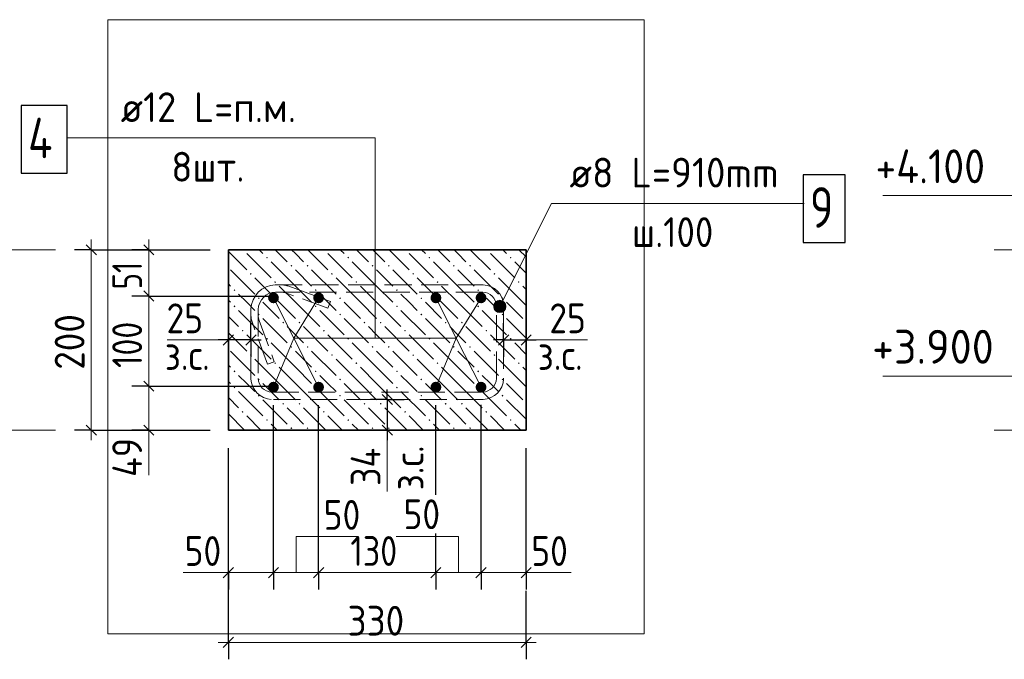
# Model space of a CAD drawing. Header units: millimetres. Extents: x 0 to 50400, y 0 to 35640.
# Tile 23 of 34: x 32481 to 41210, y 9747 to 15420. Entities that reach past the tile are written whole.
import ezdxf

# ---------------------------------------------------------------- set-up
doc = ezdxf.new("R2010")
doc.units = ezdxf.units.MM
doc.linetypes.add('______2', pattern=[324, 240, -84])
for name, color, linetype, lineweight in [('Standard', 7, 'Continuous', 25), ('ЖБ Перекрытие верхний уровень', 7, 'Continuous', 35), ('Размерная линия_ общее', 7, 'Continuous', 13), ('Тени', 7, 'Continuous', 13)]:
    doc.layers.add(name, color=color, linetype=linetype, lineweight=lineweight)
doc.layers.add('Поперечное армирование AW фон', color=7, linetype='______2', lineweight=13, true_color=0xa0a0a0)
doc.styles.add('ISOCPEUR', font='txt')

msp = doc.modelspace()

# ---------------------------------------------------------------- hatches: boundary and pattern name
at = {"layer": 'Standard', "linetype": 'Continuous', "lineweight": 13, "transparency": 33554687}
for points in [[(36791.5, 12880.3), (36708.5, 12921.9), (36689.6, 12901.1)], [(36782.8, 12906.4), (36734.5, 12930.6), (36708.5, 12921.9)], [(36782.8, 12906.4), (36708.5, 12921.9), (36791.5, 12880.3)], [(36734.5, 12930.6), (36782.8, 12906.4), (36762.1, 12925.2)], [(36786.2, 12852.8), (36689.6, 12901.1), (36684.3, 12873.6)], [(36786.2, 12852.8), (36684.3, 12873.6), (36767.3, 12832)], [(36767.3, 12832), (36684.3, 12873.6), (36693, 12847.5)], [(36791.5, 12880.3), (36689.6, 12901.1), (36786.2, 12852.8)], [(36767.3, 12832), (36693, 12847.5), (36741.3, 12823.3)], [(36741.3, 12823.3), (36693, 12847.5), (36713.7, 12828.7)]]:
    msp.add_hatch(color=7, dxfattribs=at).paths.add_polyline_path(points)
at = {"layer": 'ЖБ Перекрытие верхний уровень', "linetype": 'Continuous', "lineweight": 18, "transparency": 33554687}
for points in [[(34463.4, 13379.5), (34457.5, 13373.6), (34451.6, 13379.5)], [(35183.4, 13379.5), (35177.5, 13373.6), (35171.6, 13379.5)], [(35903.4, 13379.5), (35897.5, 13373.6), (35891.6, 13379.5)], [(36623.4, 13379.5), (36617.5, 13373.6), (36611.6, 13379.5)], [(34665.7, 13309.4), (34673.5, 13317.2), (34681.3, 13309.4), (34673.5, 13301.6)], [(35385.7, 13309.4), (35393.5, 13317.2), (35401.3, 13309.4), (35393.5, 13301.6)], [(36105.7, 13309.4), (36113.5, 13317.2), (36121.3, 13309.4), (36113.5, 13301.6)], [(36825.7, 13309.4), (36833.5, 13317.2), (36841.3, 13309.4), (36833.5, 13301.6)], [(34881.7, 13237.4), (34889.5, 13245.2), (34897.3, 13237.4), (34889.5, 13229.6)], [(35025.7, 13237.4), (35033.5, 13245.2), (35041.3, 13237.4), (35033.5, 13229.6)], [(35601.7, 13237.4), (35609.5, 13245.2), (35617.3, 13237.4), (35609.5, 13229.6)], [(35745.7, 13237.4), (35753.5, 13245.2), (35761.3, 13237.4), (35753.5, 13229.6)], [(36321.7, 13237.4), (36329.5, 13245.2), (36337.3, 13237.4), (36329.5, 13229.6)], [(36465.7, 13237.4), (36473.5, 13245.2), (36481.3, 13237.4), (36473.5, 13229.6)], [(34521.7, 13165.4), (34529.5, 13173.2), (34537.3, 13165.4), (34529.5, 13157.6)], [(34737.7, 13093.4), (34745.5, 13101.2), (34753.3, 13093.4), (34745.5, 13085.6)], [(35241.7, 13165.4), (35249.5, 13173.2), (35257.3, 13165.4), (35249.5, 13157.6)], [(35457.7, 13093.4), (35465.5, 13101.2), (35473.3, 13093.4), (35465.5, 13085.6)], [(35961.7, 13165.4), (35969.5, 13173.2), (35977.3, 13165.4), (35969.5, 13157.6)], [(36177.7, 13093.4), (36185.5, 13101.2), (36193.3, 13093.4), (36185.5, 13085.6)], [(36681.7, 13165.4), (36689.5, 13173.2), (36697.3, 13165.4), (36689.5, 13157.6)], [(36897.7, 13093.4), (36905.5, 13101.2), (36913.3, 13093.4), (36905.5, 13085.6)], [(34377.7, 13021.4), (34385.5, 13029.2), (34393.3, 13021.4), (34385.5, 13013.6)], [(35097.7, 13021.4), (35105.5, 13029.2), (35113.3, 13021.4), (35105.5, 13013.6)], [(35817.7, 13021.4), (35825.5, 13029.2), (35833.3, 13021.4), (35825.5, 13013.6)], [(36537.7, 13021.4), (36545.5, 13029.2), (36553.3, 13021.4), (36545.5, 13013.6)], [(34593.7, 12949.4), (34601.5, 12957.2), (34609.3, 12949.4), (34601.5, 12941.6)], [(35313.7, 12949.4), (35321.5, 12957.2), (35329.3, 12949.4), (35321.5, 12941.6)], [(36033.7, 12949.4), (36041.5, 12957.2), (36049.3, 12949.4), (36041.5, 12941.6)], [(36753.7, 12949.4), (36761.5, 12957.2), (36769.3, 12949.4), (36761.5, 12941.6)], [(34377.7, 12877.4), (34385.5, 12885.2), (34393.3, 12877.4), (34385.5, 12869.6)], [(35097.7, 12877.4), (35105.5, 12885.2), (35113.3, 12877.4), (35105.5, 12869.6)], [(35817.7, 12877.4), (35825.5, 12885.2), (35833.3, 12877.4), (35825.5, 12869.6)], [(36537.7, 12877.4), (36545.5, 12885.2), (36553.3, 12877.4), (36545.5, 12869.6)], [(34593.7, 12805.4), (34601.5, 12813.2), (34609.3, 12805.4), (34601.5, 12797.6)], [(35313.7, 12805.4), (35321.5, 12813.2), (35329.3, 12805.4), (35321.5, 12797.6)], [(36033.7, 12805.4), (36041.5, 12813.2), (36049.3, 12805.4), (36041.5, 12797.6)], [(36753.7, 12805.4), (36761.5, 12813.2), (36769.3, 12805.4), (36761.5, 12797.6)], [(34449.7, 12661.4), (34457.5, 12669.2), (34465.3, 12661.4), (34457.5, 12653.6)], [(34809.7, 12733.4), (34817.5, 12741.2), (34825.3, 12733.4), (34817.5, 12725.6)], [(34953.7, 12733.4), (34961.5, 12741.2), (34969.3, 12733.4), (34961.5, 12725.6)], [(35169.7, 12661.4), (35177.5, 12669.2), (35185.3, 12661.4), (35177.5, 12653.6)], [(35529.7, 12733.4), (35537.5, 12741.2), (35545.3, 12733.4), (35537.5, 12725.6)], [(35673.7, 12733.4), (35681.5, 12741.2), (35689.3, 12733.4), (35681.5, 12725.6)], [(35889.7, 12661.4), (35897.5, 12669.2), (35905.3, 12661.4), (35897.5, 12653.6)], [(36249.7, 12733.4), (36257.5, 12741.2), (36265.3, 12733.4), (36257.5, 12725.6)], [(36393.7, 12733.4), (36401.5, 12741.2), (36409.3, 12733.4), (36401.5, 12725.6)], [(36609.7, 12661.4), (36617.5, 12669.2), (36625.3, 12661.4), (36617.5, 12653.6)], [(36969.7, 12733.4), (36971, 12734.7), (36971, 12732)], [(34665.7, 12589.4), (34673.5, 12597.2), (34681.3, 12589.4), (34673.5, 12581.6)], [(35385.7, 12589.4), (35393.5, 12597.2), (35401.3, 12589.4), (35393.5, 12581.6)], [(36105.7, 12589.4), (36113.5, 12597.2), (36121.3, 12589.4), (36113.5, 12581.6)], [(36825.7, 12589.4), (36833.5, 12597.2), (36841.3, 12589.4), (36833.5, 12581.6)], [(34881.7, 12517.4), (34889.5, 12525.2), (34897.3, 12517.4), (34889.5, 12509.6)], [(35025.7, 12517.4), (35033.5, 12525.2), (35041.3, 12517.4), (35033.5, 12509.6)], [(35601.7, 12517.4), (35609.5, 12525.2), (35617.3, 12517.4), (35609.5, 12509.6)], [(35745.7, 12517.4), (35753.5, 12525.2), (35761.3, 12517.4), (35753.5, 12509.6)], [(36321.7, 12517.4), (36329.5, 12525.2), (36337.3, 12517.4), (36329.5, 12509.6)], [(36465.7, 12517.4), (36473.5, 12525.2), (36481.3, 12517.4), (36473.5, 12509.6)], [(34521.7, 12445.4), (34529.5, 12453.2), (34537.3, 12445.4), (34529.5, 12437.6)], [(35241.7, 12445.4), (35249.5, 12453.2), (35257.3, 12445.4), (35249.5, 12437.6)], [(35961.7, 12445.4), (35969.5, 12453.2), (35977.3, 12445.4), (35969.5, 12437.6)], [(36681.7, 12445.4), (36689.5, 12453.2), (36697.3, 12445.4), (36689.5, 12437.6)], [(34377.7, 12301.4), (34385.5, 12309.2), (34393.3, 12301.4), (34385.5, 12293.6)], [(34737.7, 12373.4), (34745.5, 12381.2), (34753.3, 12373.4), (34745.5, 12365.6)], [(35097.7, 12301.4), (35105.5, 12309.2), (35113.3, 12301.4), (35105.5, 12293.6)], [(35457.7, 12373.4), (35465.5, 12381.2), (35473.3, 12373.4), (35465.5, 12365.6)], [(35817.7, 12301.4), (35825.5, 12309.2), (35833.3, 12301.4), (35825.5, 12293.6)], [(36177.7, 12373.4), (36185.5, 12381.2), (36193.3, 12373.4), (36185.5, 12365.6)], [(36537.7, 12301.4), (36545.5, 12309.2), (36553.3, 12301.4), (36545.5, 12293.6)], [(36897.7, 12373.4), (36905.5, 12381.2), (36913.3, 12373.4), (36905.5, 12365.6)], [(34593.7, 12229.4), (34601.5, 12237.2), (34609.3, 12229.4), (34601.5, 12221.6)], [(35313.7, 12229.4), (35321.5, 12237.2), (35329.3, 12229.4), (35321.5, 12221.6)], [(36033.7, 12229.4), (36041.5, 12237.2), (36049.3, 12229.4), (36041.5, 12221.6)], [(36753.7, 12229.4), (36761.5, 12237.2), (36769.3, 12229.4), (36761.5, 12221.6)], [(34377.7, 12157.4), (34385.5, 12165.2), (34393.3, 12157.4), (34385.5, 12149.6)], [(35097.7, 12157.4), (35105.5, 12165.2), (35113.3, 12157.4), (35105.5, 12149.6)], [(35817.7, 12157.4), (35825.5, 12165.2), (35833.3, 12157.4), (35825.5, 12149.6)], [(36537.7, 12157.4), (36545.5, 12165.2), (36553.3, 12157.4), (36545.5, 12149.6)], [(34593.7, 12085.4), (34601.5, 12093.2), (34609.3, 12085.4), (34601.5, 12077.6)], [(35313.7, 12085.4), (35321.5, 12093.2), (35329.3, 12085.4), (35321.5, 12077.6)], [(36033.7, 12085.4), (36041.5, 12093.2), (36049.3, 12085.4), (36041.5, 12077.6)], [(36753.7, 12085.4), (36761.5, 12093.2), (36769.3, 12085.4), (36761.5, 12077.6)], [(34809.7, 12013.4), (34817.5, 12021.2), (34825.3, 12013.4), (34817.5, 12005.6)], [(34953.7, 12013.4), (34961.5, 12021.2), (34969.3, 12013.4), (34961.5, 12005.6)], [(35529.7, 12013.4), (35537.5, 12021.2), (35545.3, 12013.4), (35537.5, 12005.6)], [(35673.7, 12013.4), (35681.5, 12021.2), (35689.3, 12013.4), (35681.5, 12005.6)], [(36249.7, 12013.4), (36257.5, 12021.2), (36265.3, 12013.4), (36257.5, 12005.6)], [(36393.7, 12013.4), (36401.5, 12021.2), (36409.3, 12013.4), (36401.5, 12005.6)], [(36969.7, 12013.4), (36971, 12014.7), (36971, 12012)], [(34449.7, 11941.4), (34457.5, 11949.2), (34465.3, 11941.4), (34457.5, 11933.6)], [(34665.7, 11869.4), (34673.5, 11877.2), (34681.3, 11869.4), (34673.5, 11861.6)], [(35169.7, 11941.4), (35177.5, 11949.2), (35185.3, 11941.4), (35177.5, 11933.6)], [(35385.7, 11869.4), (35393.5, 11877.2), (35401.3, 11869.4), (35393.5, 11861.6)], [(35889.7, 11941.4), (35897.5, 11949.2), (35905.3, 11941.4), (35897.5, 11933.6)], [(36105.7, 11869.4), (36113.5, 11877.2), (36121.3, 11869.4), (36113.5, 11861.6)], [(36609.7, 11941.4), (36617.5, 11949.2), (36625.3, 11941.4), (36617.5, 11933.6)], [(36825.7, 11869.4), (36833.5, 11877.2), (36841.3, 11869.4), (36833.5, 11861.6)], [(34881.7, 11797.4), (34889.5, 11805.2), (34897.3, 11797.4), (34889.5, 11789.6)], [(35025.7, 11797.4), (35033.5, 11805.2), (35041.3, 11797.4), (35033.5, 11789.6)], [(35601.7, 11797.4), (35609.5, 11805.2), (35617.3, 11797.4), (35609.5, 11789.6)], [(35745.7, 11797.4), (35753.5, 11805.2), (35761.3, 11797.4), (35753.5, 11789.6)], [(36321.7, 11797.4), (36329.5, 11805.2), (36337.3, 11797.4), (36329.5, 11789.6)], [(36465.7, 11797.4), (36473.5, 11805.2), (36481.3, 11797.4), (36473.5, 11789.6)]]:
    msp.add_hatch(color=7, dxfattribs=at).paths.add_polyline_path(points, flags=16)
at = {"layer": 'Тени', "linetype": 'Continuous', "lineweight": 13, "transparency": 33554687}
for points in [[(34779, 12952.9), (34775.4, 12971.3), (34765, 12986.9), (34749.4, 12997.3), (34731, 13000.9), (34712.7, 12997.3), (34697.1, 12986.9), (34686.7, 12971.3), (34683.1, 12952.9), (34686.7, 12934.6), (34697.1, 12919), (34712.7, 12908.6), (34731, 12904.9), (34749.4, 12908.6), (34765, 12919), (34775.4, 12934.6)], [(35179.1, 12952.9), (35175.4, 12971.3), (35165, 12986.9), (35149.4, 12997.3), (35131, 13000.9), (35112.7, 12997.3), (35097.1, 12986.9), (35086.7, 12971.3), (35083.1, 12952.9), (35086.7, 12934.6), (35097.1, 12919), (35112.7, 12908.6), (35131, 12904.9), (35149.4, 12908.6), (35165, 12919), (35175.4, 12934.6)], [(36219.1, 12952.9), (36215.4, 12971.3), (36205, 12986.9), (36189.4, 12997.3), (36171.1, 13000.9), (36152.7, 12997.3), (36137.1, 12986.9), (36126.7, 12971.3), (36123.1, 12952.9), (36126.7, 12934.6), (36137.1, 12919), (36152.7, 12908.6), (36171.1, 12904.9), (36189.4, 12908.6), (36205, 12919), (36215.4, 12934.6)], [(36619.1, 12952.9), (36615.4, 12971.3), (36605, 12986.9), (36589.4, 12997.3), (36571.1, 13000.9), (36552.7, 12997.3), (36537.1, 12986.9), (36526.7, 12971.3), (36523.1, 12952.9), (36526.7, 12934.6), (36537.1, 12919), (36552.7, 12908.6), (36571.1, 12904.9), (36589.4, 12908.6), (36605, 12919), (36615.4, 12934.6)], [(34779, 12160.9), (34775.4, 12179.3), (34765, 12194.9), (34749.4, 12205.3), (34731, 12208.9), (34712.7, 12205.3), (34697.1, 12194.9), (34686.7, 12179.3), (34683.1, 12160.9), (34686.7, 12142.6), (34697.1, 12127), (34712.7, 12116.6), (34731, 12112.9), (34749.4, 12116.6), (34765, 12127), (34775.4, 12142.6)], [(35179.1, 12160.9), (35175.4, 12179.3), (35165, 12194.9), (35149.4, 12205.3), (35131, 12208.9), (35112.7, 12205.3), (35097.1, 12194.9), (35086.7, 12179.3), (35083.1, 12160.9), (35086.7, 12142.6), (35097.1, 12127), (35112.7, 12116.6), (35131, 12112.9), (35149.4, 12116.6), (35165, 12127), (35175.4, 12142.6)], [(36219.1, 12160.9), (36215.4, 12179.3), (36205, 12194.9), (36189.4, 12205.3), (36171.1, 12208.9), (36152.7, 12205.3), (36137.1, 12194.9), (36126.7, 12179.3), (36123.1, 12160.9), (36126.7, 12142.6), (36137.1, 12127), (36152.7, 12116.6), (36171.1, 12112.9), (36189.4, 12116.6), (36205, 12127), (36215.4, 12142.6)], [(36619.1, 12160.9), (36615.4, 12179.3), (36605, 12194.9), (36589.4, 12205.3), (36571.1, 12208.9), (36552.7, 12205.3), (36537.1, 12194.9), (36526.7, 12179.3), (36523.1, 12160.9), (36526.7, 12142.6), (36537.1, 12127), (36552.7, 12116.6), (36571.1, 12112.9), (36589.4, 12116.6), (36605, 12127), (36615.4, 12142.6)]]:
    msp.add_hatch(color=7, dxfattribs=at).paths.add_polyline_path(points)

# ---------------------------------------------------------------- linework, layer by layer
at = {"layer": 'Standard', "color": 7, "linetype": 'Continuous', "lineweight": 13, "transparency": 33554687}
for p, q in [((35631.1, 14370.7), (32903.1, 14370.7)), ((35631.1, 12596.4), (35631.1, 14370.7)), ((31999.6, 13379.5), (32799.6, 13379.5)), ((41119.6, 13379.5), (41919.6, 13379.5)), ((34911.1, 12596.4), (34731.1, 12952.9)), ((34911.1, 12596.4), (35131.1, 12952.9)), ((36351.1, 12596.4), (36171.1, 12952.9)), ((36351.1, 12596.4), (36571.1, 12952.9)), ((36762.1, 12925.2), (36762.1, 12925.2)), ((36689.6, 12901.1), (36689.6, 12901.1)), ((36786.2, 12852.8), (36786.2, 12852.8)), ((36713.7, 12828.7), (36713.7, 12828.7)), ((34331.1, 12579.5), (33787.1, 12579.5)), ((34911.1, 12596.4), (34731.1, 12160.9)), ((35131.1, 12160.9), (34911.1, 12596.4)), ((36351.1, 12596.4), (34911.1, 12596.4)), ((36351.1, 12596.4), (36171.1, 12160.9)), ((36571.1, 12160.9), (36351.1, 12596.4)), ((36971.1, 12579.5), (37515, 12579.5)), ((31999.6, 11779.5), (32799.6, 11779.5)), ((33626.2, 11779.5), (33626.2, 11379.5)), ((35740, 11235.4), (35740, 11779.5)), ((41119.6, 11779.5), (41919.6, 11779.5)), ((34930.8, 10515.8), (34930.8, 10835.8)), ((34930.8, 10835.8), (35482.8, 10835.8)), ((36371.3, 10835.8), (35819.3, 10835.8)), ((36371.3, 10515.8), (36371.3, 10835.8)), ((34331, 10515.8), (33931, 10515.8)), ((36971.1, 10515.8), (37371.1, 10515.8))]:
    msp.add_line(p, q, dxfattribs=at)
at = {"layer": 'Standard', "color": 254, "linetype": 'Continuous', "lineweight": 13, "true_color": 0xc4c4ff, "transparency": 33554687}
msp.add_lwpolyline([(33262.4, 9973.9), (38017.1, 9973.9), (38017.1, 15419.7), (33262.4, 15419.7), (33262.4, 9973.9)], dxfattribs=at)
at = {"layer": 'Standard', "color": 7, "linetype": 'Continuous', "lineweight": 13, "transparency": 33554687}
for points in [[(41359.6, 13379.5), (41359.6, 13859.5), (40131.6, 13859.5)], [(39435.2, 13790.8), (37195.2, 13790.8), (36737.9, 12877)], [(41359.6, 11779.5), (41359.6, 12259.5), (40131.6, 12259.5)]]:
    msp.add_lwpolyline(points, dxfattribs=at)
msp.add_circle((36737.9, 12877), 54, dxfattribs=at)
at = {"layer": 'ЖБ Перекрытие верхний уровень', "color": 7, "linetype": 'Continuous', "lineweight": 35, "transparency": 33554687}
for p, q in [((34331, 13379.5), (34331, 11779.5)), ((36971, 13379.5), (34331, 13379.5)), ((36971, 11779.5), (36971, 13379.5)), ((34331, 11779.5), (36971, 11779.5))]:
    msp.add_line(p, q, dxfattribs=at)
at = {"layer": 'ЖБ Перекрытие верхний уровень', "color": 9, "linetype": 'Continuous', "lineweight": 18, "true_color": 0xc7c7c7, "transparency": 33554687}
for p, q in [((34331, 13363.8), (34493.5, 13201.4)), ((34603.4, 13379.5), (34637.5, 13345.4)), ((34747.4, 13379.5), (34853.5, 13273.4)), ((34925.5, 13345.4), (34891.4, 13379.5)), ((35035.4, 13379.5), (35213.5, 13201.4)), ((35323.4, 13379.5), (35357.5, 13345.4)), ((35467.4, 13379.5), (35573.5, 13273.4)), ((35645.5, 13345.4), (35611.4, 13379.5)), ((35755.4, 13379.5), (35933.5, 13201.4)), ((36043.4, 13379.5), (36077.5, 13345.4)), ((36187.4, 13379.5), (36293.5, 13273.4)), ((36365.5, 13345.4), (36331.4, 13379.5)), ((36475.4, 13379.5), (36653.5, 13201.4)), ((36763.4, 13379.5), (36797.5, 13345.4)), ((36907.4, 13379.5), (36971, 13315.8)), ((34493.5, 13345.4), (34709.5, 13129.4)), ((34925.5, 13057.4), (34709.5, 13273.4)), ((34997.5, 13273.4), (34925.5, 13345.4)), ((35213.5, 13345.4), (35429.5, 13129.4)), ((35645.5, 13057.4), (35429.5, 13273.4)), ((35717.5, 13273.4), (35645.5, 13345.4)), ((35933.5, 13345.4), (36149.5, 13129.4)), ((36365.5, 13057.4), (36149.5, 13273.4)), ((36437.5, 13273.4), (36365.5, 13345.4)), ((36653.5, 13345.4), (36869.5, 13129.4)), ((36971, 13171.8), (36869.5, 13273.4)), ((34349.5, 13201.4), (34565.5, 12985.4)), ((34925.5, 13201.4), (35069.5, 13057.4)), ((35069.5, 13201.4), (35285.5, 12985.4)), ((35645.5, 13201.4), (35789.5, 13057.4)), ((35789.5, 13201.4), (36005.5, 12985.4)), ((36365.5, 13201.4), (36509.5, 13057.4)), ((36509.5, 13201.4), (36725.5, 12985.4)), ((34781.5, 12913.4), (34565.5, 13129.4)), ((35501.5, 12913.4), (35285.5, 13129.4)), ((36221.5, 12913.4), (36005.5, 13129.4)), ((36941.5, 12913.4), (36725.5, 13129.4)), ((34331, 13075.8), (34349.5, 13057.4)), ((34781.5, 13057.4), (34925.5, 12913.4)), ((34925.5, 13057.4), (35069.5, 12913.4)), ((35501.5, 13057.4), (35645.5, 12913.4)), ((35645.5, 13057.4), (35789.5, 12913.4)), ((36221.5, 13057.4), (36365.5, 12913.4)), ((36365.5, 13057.4), (36509.5, 12913.4)), ((36941.5, 13057.4), (36971, 13027.8)), ((34331, 12931.8), (34349.5, 12913.4)), ((34493.5, 12913.4), (34421.5, 12985.4)), ((35213.5, 12913.4), (35141.5, 12985.4)), ((35933.5, 12913.4), (35861.5, 12985.4)), ((36653.5, 12913.4), (36581.5, 12985.4)), ((34421.5, 12841.4), (34637.5, 12625.4)), ((34565.5, 12841.4), (34493.5, 12913.4)), ((34637.5, 12913.4), (34781.5, 12769.4)), ((34781.5, 12913.4), (34925.5, 12769.4)), ((34925.5, 12913.4), (35141.5, 12697.4)), ((35141.5, 12841.4), (35357.5, 12625.4)), ((35285.5, 12841.4), (35213.5, 12913.4)), ((35357.5, 12913.4), (35501.5, 12769.4)), ((35501.5, 12913.4), (35645.5, 12769.4)), ((35645.5, 12913.4), (35861.5, 12697.4)), ((35861.5, 12841.4), (36077.5, 12625.4)), ((36005.5, 12841.4), (35933.5, 12913.4)), ((36077.5, 12913.4), (36221.5, 12769.4)), ((36221.5, 12913.4), (36365.5, 12769.4)), ((36365.5, 12913.4), (36581.5, 12697.4)), ((36581.5, 12841.4), (36797.5, 12625.4)), ((36725.5, 12841.4), (36653.5, 12913.4)), ((36797.5, 12913.4), (36941.5, 12769.4)), ((36941.5, 12913.4), (36971, 12883.8)), ((34331, 12787.8), (34421.5, 12697.4)), ((34637.5, 12769.4), (34853.5, 12553.4)), ((35357.5, 12769.4), (35573.5, 12553.4)), ((36077.5, 12769.4), (36293.5, 12553.4)), ((36797.5, 12769.4), (36971, 12595.8)), ((34925.5, 12625.4), (34853.5, 12697.4)), ((34997.5, 12697.4), (35213.5, 12481.4)), ((35645.5, 12625.4), (35573.5, 12697.4)), ((35717.5, 12697.4), (35933.5, 12481.4)), ((36365.5, 12625.4), (36293.5, 12697.4)), ((36437.5, 12697.4), (36653.5, 12481.4)), ((34331, 12643.8), (34493.5, 12481.4)), ((34493.5, 12625.4), (34709.5, 12409.4)), ((34997.5, 12553.4), (34925.5, 12625.4)), ((35213.5, 12625.4), (35429.5, 12409.4)), ((35717.5, 12553.4), (35645.5, 12625.4)), ((35933.5, 12625.4), (36149.5, 12409.4)), ((36437.5, 12553.4), (36365.5, 12625.4)), ((36653.5, 12625.4), (36869.5, 12409.4)), ((34925.5, 12337.4), (34709.5, 12553.4)), ((35645.5, 12337.4), (35429.5, 12553.4)), ((36365.5, 12337.4), (36149.5, 12553.4)), ((36971, 12451.8), (36869.5, 12553.4)), ((34349.5, 12481.4), (34565.5, 12265.4)), ((34781.5, 12193.4), (34565.5, 12409.4)), ((34925.5, 12481.4), (35069.5, 12337.4)), ((35069.5, 12481.4), (35285.5, 12265.4)), ((35501.5, 12193.4), (35285.5, 12409.4)), ((35645.5, 12481.4), (35789.5, 12337.4)), ((35789.5, 12481.4), (36005.5, 12265.4)), ((36221.5, 12193.4), (36005.5, 12409.4)), ((36365.5, 12481.4), (36509.5, 12337.4)), ((36509.5, 12481.4), (36725.5, 12265.4)), ((36941.5, 12193.4), (36725.5, 12409.4)), ((34331, 12355.8), (34349.5, 12337.4)), ((34781.5, 12337.4), (34925.5, 12193.4)), ((34925.5, 12337.4), (35069.5, 12193.4)), ((35501.5, 12337.4), (35645.5, 12193.4)), ((35645.5, 12337.4), (35789.5, 12193.4)), ((36221.5, 12337.4), (36365.5, 12193.4)), ((36365.5, 12337.4), (36509.5, 12193.4)), ((36941.5, 12337.4), (36971, 12307.8)), ((34493.5, 12193.4), (34421.5, 12265.4)), ((35213.5, 12193.4), (35141.5, 12265.4)), ((35933.5, 12193.4), (35861.5, 12265.4)), ((36653.5, 12193.4), (36581.5, 12265.4)), ((34331, 12211.8), (34349.5, 12193.4)), ((34565.5, 12121.4), (34493.5, 12193.4)), ((34637.5, 12193.4), (34781.5, 12049.4)), ((34781.5, 12193.4), (34925.5, 12049.4)), ((34925.5, 12193.4), (35141.5, 11977.4)), ((35285.5, 12121.4), (35213.5, 12193.4)), ((35357.5, 12193.4), (35501.5, 12049.4)), ((35501.5, 12193.4), (35645.5, 12049.4)), ((35645.5, 12193.4), (35861.5, 11977.4)), ((36005.5, 12121.4), (35933.5, 12193.4)), ((36077.5, 12193.4), (36221.5, 12049.4)), ((36221.5, 12193.4), (36365.5, 12049.4)), ((36365.5, 12193.4), (36581.5, 11977.4)), ((36725.5, 12121.4), (36653.5, 12193.4)), ((36797.5, 12193.4), (36941.5, 12049.4)), ((36941.5, 12193.4), (36971, 12163.8)), ((34331, 12067.8), (34421.5, 11977.4)), ((34421.5, 12121.4), (34637.5, 11905.4)), ((34637.5, 12049.4), (34853.5, 11833.4)), ((35141.5, 12121.4), (35357.5, 11905.4)), ((35357.5, 12049.4), (35573.5, 11833.4)), ((35861.5, 12121.4), (36077.5, 11905.4)), ((36077.5, 12049.4), (36293.5, 11833.4)), ((36581.5, 12121.4), (36797.5, 11905.4)), ((36797.5, 12049.4), (36971, 11875.8)), ((34925.5, 11905.4), (34853.5, 11977.4)), ((34997.5, 11977.4), (35195.4, 11779.5)), ((35645.5, 11905.4), (35573.5, 11977.4)), ((35717.5, 11977.4), (35915.4, 11779.5)), ((36365.5, 11905.4), (36293.5, 11977.4)), ((36437.5, 11977.4), (36635.4, 11779.5)), ((34331, 11923.8), (34475.4, 11779.5)), ((34493.5, 11905.4), (34619.4, 11779.5)), ((34997.5, 11833.4), (34925.5, 11905.4)), ((35213.5, 11905.4), (35339.4, 11779.5)), ((35717.5, 11833.4), (35645.5, 11905.4)), ((35933.5, 11905.4), (36059.4, 11779.5)), ((36437.5, 11833.4), (36365.5, 11905.4)), ((36653.5, 11905.4), (36779.4, 11779.5)), ((34763.4, 11779.5), (34709.5, 11833.4)), ((35483.4, 11779.5), (35429.5, 11833.4)), ((36203.4, 11779.5), (36149.5, 11833.4)), ((36923.4, 11779.5), (36869.5, 11833.4))]:
    msp.add_line(p, q, dxfattribs=at)
at = {"layer": 'Поперечное армирование AW фон', "color": 7, "linetype": 'Continuous', "lineweight": 25, "transparency": 33554687}
msp.add_lwpolyline([(39427.1, 13442.7), (39799.1, 13442.7), (39799.1, 14042.7), (39427.1, 14042.7), (39427.1, 13442.7)], dxfattribs=at)
at = {"layer": 'Поперечное армирование AW фон', "color": 253, "linetype": '______2', "lineweight": 13, "true_color": 0xa0a0a0, "transparency": 33554687}
msp.add_lwpolyline([(34677.8, 12363.9), (34543.7, 12732.2), (34540.9, 12740.8), (34538.4, 12749.7), (34536.2, 12758.7), (34534.4, 12767.7), (34533, 12776.8), (34532, 12786), (34531.3, 12795.2), (34531, 12804.3), (34531, 12854.9), (34536.5, 12893.9), (34549.9, 12934.5), (34570.8, 12972), (34596.6, 13002.8), (34627.4, 13028.5), (34664.8, 13049.4), (34705.4, 13062.8), (34744.5, 13068.3), (36591.3, 13068.3), (36624.1, 13063.7), (36658.3, 13052.4), (36689.9, 13034.8), (36715.8, 13013.1), (36737.5, 12987.1), (36755.2, 12955.6), (36766.5, 12921.3), (36771, 12888.5), (36771, 12232), (36766.5, 12199.2), (36755.2, 12165), (36737.5, 12133.5), (36715.8, 12107.5), (36689.9, 12085.8), (36658.3, 12068.1), (36624.1, 12056.8), (36591.3, 12052.3), (34710.8, 12052.3), (34678, 12056.8), (34643.8, 12068.1), (34612.2, 12085.8), (34586.3, 12107.5), (34564.6, 12133.5), (34546.9, 12165), (34535.6, 12199.2), (34531, 12232), (34531, 12854.9), (34536.5, 12893.9), (34549.9, 12934.5), (34570.8, 12972), (34596.6, 13002.8), (34627.4, 13028.5), (34664.8, 13049.4), (34705.4, 13062.8), (34744.5, 13068.3), (34795.1, 13068.3), (34804.1, 13068), (34813.3, 13067.3), (34822.5, 13066.3), (34831.6, 13064.9), (34840.6, 13063.1), (34849.6, 13060.9), (34858.5, 13058.4), (34867.1, 13055.6), (35235.5, 12921.5), (35213.6, 12861.4), (34846.1, 12995.1), (34839.7, 12997.2), (34833.4, 12999), (34826.9, 13000.6), (34820.5, 13001.8), (34814, 13002.8), (34807.4, 13003.6), (34800.8, 13004.1), (34794.1, 13004.3), (34748.9, 13004.3), (34720, 13000.3), (34690.7, 12990.6), (34663.8, 12975.6), (34642, 12957.3), (34623.8, 12935.5), (34608.7, 12908.6), (34599.1, 12879.4), (34595, 12850.4), (34595, 12236.5), (34598.2, 12213.8), (34605.7, 12190.9), (34617.5, 12169.9), (34631.7, 12152.9), (34648.7, 12138.7), (34669.7, 12127), (34692.5, 12119.4), (34715.2, 12116.3), (36586.9, 12116.3), (36609.6, 12119.4), (36632.4, 12127), (36653.4, 12138.7), (36670.4, 12152.9), (36684.6, 12169.9), (36696.4, 12190.9), (36703.9, 12213.8), (36707.1, 12236.5), (36707.1, 12884.1), (36703.9, 12906.8), (36696.4, 12929.7), (36684.6, 12950.6), (36670.4, 12967.6), (36653.4, 12981.8), (36632.4, 12993.6), (36609.6, 13001.1), (36586.9, 13004.3), (34748.9, 13004.3), (34720, 13000.3), (34690.7, 12990.6), (34663.8, 12975.6), (34642, 12957.3), (34623.8, 12935.5), (34608.7, 12908.6), (34599.1, 12879.4), (34595, 12850.4), (34595, 12805.3), (34595.3, 12798.5), (34595.7, 12791.9), (34596.5, 12785.4), (34597.5, 12778.9), (34598.8, 12772.4), (34600.3, 12766), (34602.1, 12759.6), (34604.2, 12753.2), (34738, 12385.8), (34677.8, 12363.9)], dxfattribs=at)
at = {"layer": 'Размерная линия_ общее', "color": 7, "linetype": 'Continuous', "lineweight": 13, "transparency": 33554687}
for p, q in [((33115.7, 13379.5), (33115.7, 13469.5)), ((33626.2, 13379.5), (33626.2, 13469.5)), ((33626.2, 12968.9), (33626.2, 13379.5)), ((33626.2, 12168.9), (33626.2, 12968.9)), ((33626.2, 11779.5), (33626.2, 12168.9)), ((33115.7, 11779.5), (33115.7, 11689.5)), ((33626.2, 11779.5), (33626.2, 11689.5)), ((34331.1, 10515.8), (34241, 10515.8)), ((34331.1, 10515.8), (34731.1, 10515.8)), ((34731.1, 10515.8), (35131.1, 10515.8)), ((35131.1, 10515.8), (36171.1, 10515.8)), ((36171.1, 10515.8), (36571.1, 10515.8)), ((36571.1, 10515.8), (36971.1, 10515.8)), ((36971.1, 10515.8), (37061.1, 10515.8)), ((34331.1, 9897.4), (34241, 9897.4)), ((34331.1, 9897.4), (36971.1, 9897.4)), ((36971.1, 9897.4), (37061.1, 9897.4))]:
    msp.add_line(p, q, dxfattribs=at)
at = {"layer": 'Размерная линия_ общее', "color": 253, "linetype": 'Continuous', "lineweight": -3, "true_color": 0xa0a0a0, "transparency": 33554687}
for p, q in [((33115.7, 13379.5), (32965.7, 13379.5)), ((33115.7, 13379.5), (33265.7, 13379.5)), ((33626.2, 13379.5), (33476.2, 13379.5)), ((33626.2, 13379.5), (33776.2, 13379.5)), ((33626.2, 13379.5), (34171.1, 13379.5)), ((33626.2, 12968.9), (33476.2, 12968.9)), ((33626.2, 12968.9), (33776.2, 12968.9)), ((33626.2, 12968.9), (34706.6, 12968.9)), ((34331.1, 12579.5), (34331.1, 12729.4)), ((34531.1, 12579.5), (34531.1, 12729.4)), ((36771.1, 12579.5), (36771.1, 12729.4)), ((36971.1, 12579.5), (36971.1, 12729.4)), ((34331.1, 12579.5), (34331.1, 12429.4)), ((34531.1, 12579.5), (34531.1, 12429.4)), ((36771.1, 12579.5), (36771.1, 12429.4)), ((36971.1, 12579.5), (36971.1, 12429.4)), ((33626.2, 12168.9), (33476.2, 12168.9)), ((33626.2, 12168.9), (33776.2, 12168.9)), ((35740, 12051.4), (35590, 12051.4)), ((35740, 12051.4), (35890, 12051.4)), ((36171.1, 11205.2), (36171.1, 12000.9)), ((33115.7, 11779.5), (32965.7, 11779.5)), ((33115.7, 11779.5), (33265.7, 11779.5)), ((33115.7, 11779.5), (34171.1, 11779.5)), ((33626.2, 11779.5), (33476.2, 11779.5)), ((33626.2, 11779.5), (33776.2, 11779.5)), ((35740, 11779.5), (35590, 11779.5)), ((35740, 11779.5), (35890, 11779.5)), ((34331.1, 9897.4), (34331.1, 10675.8)), ((34331.1, 10515.8), (34331.1, 10665.8)), ((34731.1, 10515.8), (34731.1, 10665.8)), ((35131.1, 10515.8), (35131.1, 10665.8)), ((36171.1, 10515.8), (36171.1, 10665.8)), ((36571.1, 10515.8), (36571.1, 10665.8)), ((36971.1, 10515.8), (36971.1, 10665.8)), ((34331.1, 10515.8), (34331.1, 10365.8)), ((34731.1, 10515.8), (34731.1, 10365.8)), ((35131.1, 10515.8), (35131.1, 10365.8)), ((36171.1, 10515.8), (36171.1, 10365.8)), ((36571.1, 10515.8), (36571.1, 10365.8)), ((36971.1, 10515.8), (36971.1, 10365.8)), ((36971.1, 9897.4), (36971.1, 10355.8)), ((34331.1, 9897.4), (34331.1, 10047.4)), ((36971.1, 9897.4), (36971.1, 10047.4)), ((34331.1, 9897.4), (34331.1, 9747.4)), ((36971.1, 9897.4), (36971.1, 9747.4))]:
    msp.add_line(p, q, dxfattribs=at)
at = {"layer": 'Размерная линия_ общее', "color": 7, "linetype": 'Continuous', "lineweight": 25, "transparency": 33554687}
for p, q in [((33160.7, 13334.5), (33070.7, 13424.5)), ((33671.2, 13334.5), (33581.2, 13424.5)), ((33671.2, 12923.9), (33581.2, 13013.9)), ((34376.1, 12624.4), (34286, 12534.5)), ((34576.1, 12624.4), (34486, 12534.5)), ((36726, 12534.5), (36816.1, 12624.4)), ((36926, 12534.5), (37016.1, 12624.4)), ((33671.2, 12123.9), (33581.2, 12213.9)), ((35695, 12096.4), (35785, 12006.5)), ((33160.7, 11734.5), (33070.7, 11824.5)), ((33671.2, 11734.5), (33581.2, 11824.5)), ((35695, 11824.5), (35785, 11734.5)), ((34286, 10470.8), (34376.1, 10560.8)), ((34686, 10470.8), (34776.1, 10560.8)), ((35086, 10470.8), (35176.1, 10560.8)), ((36126, 10470.8), (36216.1, 10560.8)), ((36526, 10470.8), (36616.1, 10560.8)), ((36926, 10470.8), (37016.1, 10560.8)), ((34286, 9852.4), (34376.1, 9942.4)), ((36926, 9852.4), (37016.1, 9942.4))]:
    msp.add_line(p, q, dxfattribs=at)
at = {"layer": 'Размерная линия_ общее', "color": 7, "linetype": 'Continuous', "lineweight": -3, "transparency": 33554687}
for p, q in [((34331.1, 12579.5), (34241, 12579.5)), ((34531.1, 12579.5), (34331.1, 12579.5)), ((34531.1, 12579.5), (34621.1, 12579.5)), ((36771.1, 12579.5), (36681, 12579.5)), ((36771.1, 12579.5), (36971.1, 12579.5)), ((36971.1, 12579.5), (37061.1, 12579.5)), ((35740, 12051.4), (35740, 12141.4)), ((35740, 12051.4), (35740, 11779.5)), ((35740, 11779.5), (35740, 11689.4))]:
    msp.add_line(p, q, dxfattribs=at)
at = {"layer": 'Размерная линия_ общее', "color": 253, "linetype": 'Continuous', "lineweight": -3, "true_color": 0xa0a0a0, "transparency": 33554687}
for points in [[(33115.7, 13379.5), (33912.7, 13379.5), (33912.7, 13379.5), (34171.1, 13379.5)], [(33626.2, 12168.9), (34188.5, 12168.9), (34188.5, 12168.9), (34706.6, 12168.9)], [(34731.1, 10515.8), (34731.1, 10536.2), (34731.1, 10536.2), (34731.1, 10536.2), (34731.1, 10536.2), (34731.1, 10675.2), (34731.1, 10675.2), (34731.1, 10751), (34731.1, 10751), (34731.1, 11795.9), (34731.1, 11795.9), (34731.1, 12000.9)], [(35131.1, 10515.8), (35131.1, 10536.2), (35131.1, 10536.2), (35131.1, 10536.2), (35131.1, 10536.2), (35131.1, 10742.3), (35131.1, 10742.3), (35131.1, 10854.8), (35131.1, 10854.8), (35131.1, 12000.9)], [(36571.1, 10515.8), (36571.1, 10536.2), (36571.1, 10536.2), (36571.1, 12003.5)], [(33626.2, 11779.5), (33919.5, 11779.5), (33919.5, 11779.5), (34171.1, 11779.5)], [(34331.1, 10515.8), (34331.1, 10536.2), (34331.1, 10536.2), (34331.1, 10536.2), (34331.1, 10536.2), (34331.1, 10608), (34331.1, 10608), (34331.1, 10647.2), (34331.1, 10647.2), (34331.1, 11187.2), (34331.1, 11187.2), (34331.1, 11619.5)], [(36971.1, 10515.8), (36971.1, 10536.2), (36971.1, 10536.2), (36971.1, 11619.5)], [(36171.1, 10515.8), (36171.1, 10536.2), (36171.1, 10536.2), (36171.1, 10862)]]:
    msp.add_lwpolyline(points, dxfattribs=at)
at = {"layer": 'Размерная линия_ общее', "color": 7, "linetype": 'Continuous', "lineweight": 13, "transparency": 33554687}
msp.add_lwpolyline([(33115.7, 11779.5), (33115.7, 12246.8), (33115.7, 12246.8), (33115.7, 13379.5)], dxfattribs=at)
at = {"layer": 'Тени', "color": 7, "linetype": 'Continuous', "lineweight": 25, "transparency": 33554687}
msp.add_lwpolyline([(32495.1, 14058.7), (32903.1, 14058.7), (32903.1, 14658.7), (32495.1, 14658.7), (32495.1, 14058.7)], dxfattribs=at)

# ---------------------------------------------------------------- texts
at = {"layer": 'Standard', "color": 7, "linetype": 'Continuous', "lineweight": 25, "transparency": 33554687, "char_height": 300, "attachment_point": 7, "style": 'ISOCPEUR'}
for s, insert, width in [('\\W0.90;+4.100', (40067.6, 13969.4), 1244.552), ('\\W0.95;+3.900', (40037.5, 12369.4), 1281.445)]:
    msp.add_mtext(s, dxfattribs=dict(at, insert=insert, width=width))
at = {"layer": 'Поперечное армирование AW фон', "color": 7, "linetype": 'Continuous', "lineweight": 13, "transparency": 33554687, "attachment_point": 7, "style": 'ISOCPEUR'}
for s, insert, char_height, width in [('\\W0.95;ø8 L=910mm ', (37355.2, 13931.6), 264, 2210.408), ('\\W0.78;9', (39487.1, 13574.7), 360, 391.688)]:
    msp.add_mtext(s, dxfattribs=dict(at, insert=insert, char_height=char_height, width=width))
at = {"layer": 'Поперечное армирование AW фон', "color": 7, "linetype": '______2', "lineweight": 13, "transparency": 33554687, "insert": (37909.6, 13403.6), "char_height": 264, "width": 1095.488, "attachment_point": 7, "style": 'ISOCPEUR'}
msp.add_mtext('\\W0.90;ш.100 ', dxfattribs=at)
at = {"layer": 'Размерная линия_ общее', "color": 7, "linetype": 'Continuous', "lineweight": 25, "transparency": 33554687, "char_height": 264, "attachment_point": 7, "rotation": 90, "style": 'ISOCPEUR'}
for s, insert, width in [('\\W0.75;51', (33566.2, 13029), 415.6), ('\\W0.91;200', (33055.7, 12315.4), 674.386), ('\\W0.83;100', (33566.2, 12331.3), 610.286), ('\\W0.88;49', (33566.2, 11364.9), 512.156), ('\\W0.90;з.с.', (36061.2, 11246), 607.122), ('\\W0.88;34', (35680, 11284.8), 512.156)]:
    msp.add_mtext(s, dxfattribs=dict(at, insert=insert, width=width))
at = {"layer": 'Размерная линия_ общее', "color": 7, "linetype": 'Continuous', "lineweight": 25, "transparency": 33554687, "char_height": 264, "attachment_point": 7, "style": 'ISOCPEUR'}
for s, insert, width in [('\\W0.87;25', (33782.9, 12639.4), 484.709), ('\\W0.87;25', (37176.1, 12639.4), 484.709), ('\\W0.90;з.с.', (33767.2, 12313.5), 607.122), ('\\W0.90;з.с.', (37072.9, 12313.5), 607.122), ('\\W0.87;50', (35176.1, 10895.8), 484.709), ('\\W0.87;50', (35883.6, 10901.6), 484.728), ('\\W0.87;50', (33942.9, 10575.8), 484.709), ('\\W0.83;130', (35413.5, 10575.8), 610.286), ('\\W0.87;50', (37016.1, 10575.8), 484.718), ('\\W0.91;330', (35387.1, 9957.4), 674.386)]:
    msp.add_mtext(s, dxfattribs=dict(at, insert=insert, width=width))
at = {"layer": 'Тени', "color": 7, "linetype": 'Continuous', "lineweight": 13, "transparency": 33554687, "attachment_point": 7, "style": 'ISOCPEUR'}
for s, insert, char_height, width in [('\\W0.94;ø12 L=п.м. ', (33376.5, 14511.5), 264, 1918.984), ('\\W0.80;4', (32555.1, 14190.7), 360, 431.796), ('\\W0.94;8шт. ', (33825.3, 13983.5), 264, 1021.922)]:
    msp.add_mtext(s, dxfattribs=dict(at, insert=insert, char_height=char_height, width=width))

doc.saveas('drawing.dxf')
